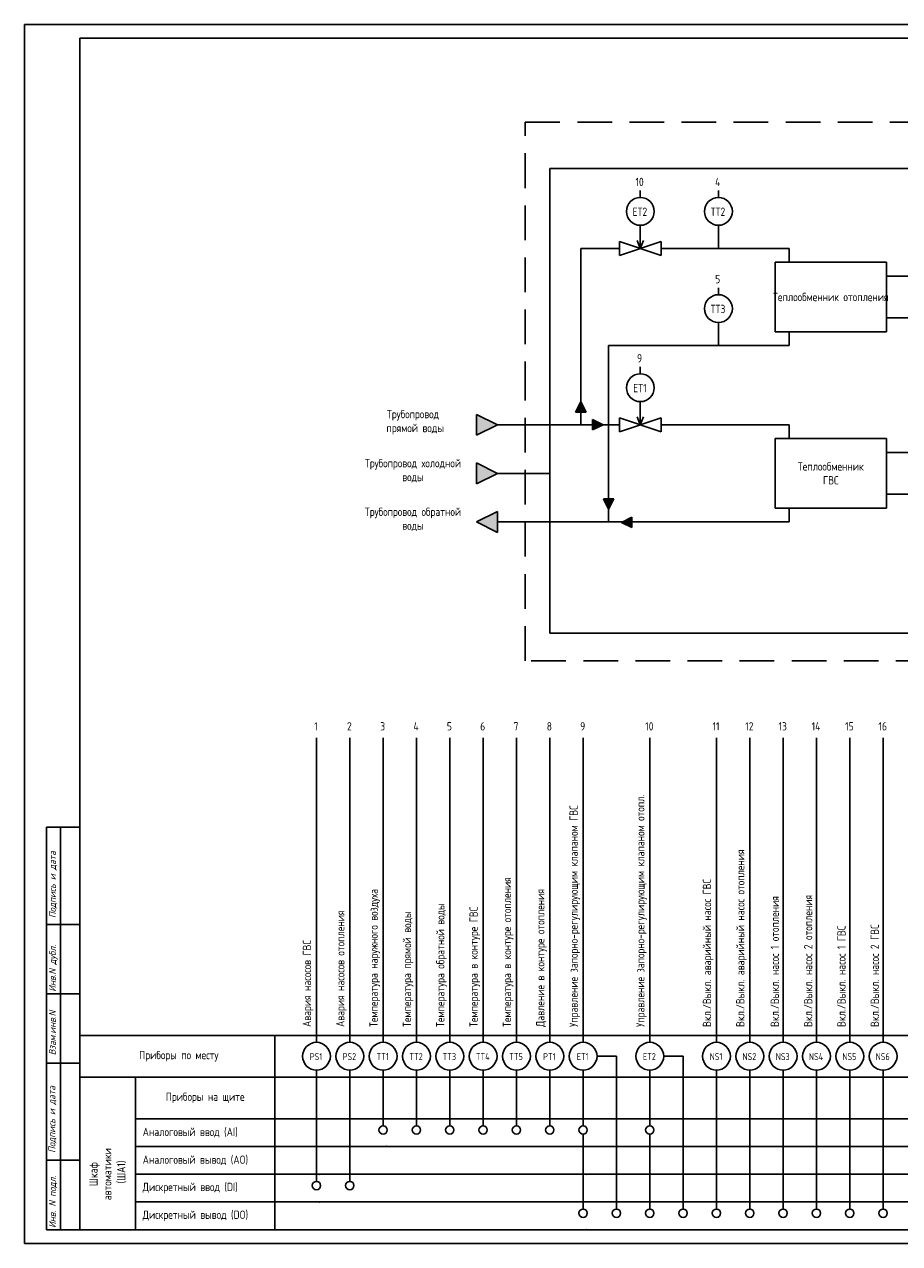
# Model space of a CAD drawing. Header units: millimetres. Extents: x 643 to 1239, y 174 to 2865.
# Tile 10 of 12: x 643 to 958, y 1779 to 2218. Entities that reach past the tile are written whole.
import ezdxf

# ---------------------------------------------------------------- set-up
doc = ezdxf.new("R2010")
doc.units = ezdxf.units.MM
doc.linetypes.add('DASHED2', pattern=[0.375, 0.25, -0.125])
for name, color, linetype in [('_FORMAT OSNOVNAJA', 1, 'Continuous'), ('Текст', 7, 'Continuous'), ('Форматка', 4, 'Continuous')]:
    doc.layers.add(name, color=color, linetype=linetype)
doc.styles.add('35', font='romans.shx', dxfattribs={"width": 0.7, "oblique": 15, "height": 3.5})
doc.styles.add('Romans8', font='romans8.shx', dxfattribs={"width": 0.8, "height": 3})

msp = doc.modelspace()

# ---------------------------------------------------------------- hatches: boundary and pattern name
at = {"ltscale": 10}
h = msp.add_hatch(color=256, dxfattribs=at)
h.dxf.hatch_style = 1
h.paths.add_polyline_path([(843.41, 2082.23), (841.54, 2078.48), (845.29, 2078.48)])
h = msp.add_hatch(color=256, dxfattribs=at)
h.dxf.hatch_style = 1
h.paths.add_polyline_path([(813.41, 2073.89), (805.91, 2077.64), (805.91, 2070.14)])
h = msp.add_hatch(color=256, dxfattribs=at)
h.dxf.hatch_style = 1
h.paths.add_polyline_path([(851.41, 2073.89), (847.66, 2075.76), (847.66, 2072.01)])
h = msp.add_hatch(color=256, dxfattribs=at)
h.dxf.hatch_style = 1
h.paths.add_polyline_path([(813.41, 2056.39), (805.91, 2060.14), (805.91, 2052.64)])
h = msp.add_hatch(color=256, dxfattribs=at)
h.dxf.hatch_style = 1
h.paths.add_polyline_path([(853.41, 2043.52), (855.29, 2047.27), (851.54, 2047.27)])
h = msp.add_hatch(color=256, dxfattribs=at)
h.dxf.hatch_style = 1
h.paths.add_polyline_path([(805.91, 2038.89), (813.41, 2035.14), (813.41, 2042.64)])
h = msp.add_hatch(color=256, dxfattribs=at)
h.dxf.hatch_style = 1
h.paths.add_polyline_path([(861.75, 2036.88), (861.75, 2040.63), (858, 2038.75)])

# ---------------------------------------------------------------- linework, layer by layer
for p, q in [((643.1, 2218.1), (643.1, 1778.96)), ((643.1, 2218.1), (1237.1, 2218.1)), ((663.1, 2213.1), (663.1, 1783.96)), ((663.1, 2213.1), (1232.1, 2213.1)), ((856.25, 1846.46), (849.25, 1846.46)), ((856.25, 1791.39), (856.25, 1846.46)), ((880.25, 1846.46), (873.25, 1846.46)), ((880.25, 1791.39), (880.25, 1846.46)), ((1237.1, 1778.96), (643.1, 1778.96))]:
    msp.add_line(p, q)
at = {"color": 7, "linetype": 'DASHED2', "ltscale": 50}
for p, q in [((823.41, 2182.93), (1063.07, 2182.93)), ((823.41, 2084.17), (823.41, 2182.93)), ((823.41, 1988.89), (823.41, 2084.17)), ((1063.07, 1988.89), (823.41, 1988.89))]:
    msp.add_line(p, q, dxfattribs=at)
at = {"color": 7, "ltscale": 10}
for p, q in [((979.62, 2166.16), (832.23, 2166.16)), ((832.23, 2102.64), (832.23, 2166.16)), ((864.83, 2155.74), (864.83, 2158.24)), ((892.96, 2155.74), (892.96, 2158.24)), ((864.83, 2137.41), (864.83, 2145.74)), ((892.96, 2137.41), (892.96, 2145.74)), ((857.33, 2139.91), (857.33, 2134.91)), ((857.33, 2139.91), (872.33, 2134.91)), ((872.33, 2139.91), (857.33, 2134.91)), ((864.83, 2137.41), (863.68, 2140.25)), ((864.83, 2137.41), (865.99, 2140.25)), ((872.33, 2134.91), (872.33, 2139.91)), ((843.41, 2137.41), (857.33, 2137.41)), ((843.41, 2137.41), (843.41, 2073.89)), ((872.33, 2137.41), (918.41, 2137.41)), ((918.41, 2137.41), (918.41, 2132.41)), ((918.41, 2132.41), (913.41, 2132.41)), ((913.41, 2132.41), (953.41, 2132.41)), ((913.41, 2107.41), (913.41, 2132.41)), ((953.41, 2132.41), (953.41, 2107.41)), ((953.41, 2132.41), (953.41, 2127.41)), ((953.41, 2127.41), (963.41, 2127.41)), ((892.96, 2120.74), (892.96, 2123.24)), ((953.41, 2107.41), (953.41, 2112.41)), ((953.41, 2112.41), (963.41, 2112.41)), ((892.96, 2102.41), (892.96, 2110.74)), ((918.41, 2107.41), (913.41, 2107.41)), ((918.41, 2102.41), (918.41, 2107.41)), ((953.41, 2107.41), (918.41, 2107.41)), ((832.23, 2102.64), (832.23, 2056.39)), ((868.41, 2102.41), (853.41, 2102.41)), ((853.41, 2102.41), (853.41, 2038.89)), ((868.41, 2102.41), (918.41, 2102.41)), ((864.83, 2092.22), (864.83, 2094.72)), ((841.54, 2078.48), (843.41, 2082.23)), ((843.41, 2082.23), (845.29, 2078.48)), ((864.83, 2073.89), (864.83, 2082.22)), ((805.91, 2077.64), (805.91, 2070.14)), ((805.91, 2077.64), (813.41, 2073.89)), ((841.54, 2078.48), (845.29, 2078.48)), ((813.41, 2073.89), (805.91, 2070.14)), ((813.41, 2073.89), (843.41, 2073.89)), ((843.41, 2073.89), (857.33, 2073.89)), ((847.66, 2075.76), (847.66, 2072.01)), ((847.66, 2075.76), (851.41, 2073.89)), ((851.41, 2073.89), (847.66, 2072.01)), ((857.33, 2076.39), (857.33, 2071.39)), ((857.33, 2076.39), (872.33, 2071.39)), ((872.33, 2076.39), (857.33, 2071.39)), ((864.83, 2073.89), (863.68, 2076.73)), ((864.83, 2073.89), (865.99, 2076.73)), ((872.33, 2071.39), (872.33, 2076.39)), ((872.33, 2073.89), (918.41, 2073.89)), ((918.41, 2073.89), (918.41, 2068.89)), ((918.41, 2068.89), (913.41, 2068.89)), ((913.41, 2068.89), (953.41, 2068.89)), ((913.41, 2043.89), (913.41, 2068.89)), ((953.41, 2068.89), (953.41, 2043.89)), ((953.41, 2068.89), (953.41, 2063.89)), ((805.91, 2060.14), (805.91, 2052.64)), ((805.91, 2060.14), (813.41, 2056.39)), ((953.41, 2063.89), (1033.41, 2063.89)), ((813.41, 2056.39), (805.91, 2052.64)), ((832.23, 2056.39), (813.41, 2056.39)), ((832.23, 2056.39), (832.23, 2038.89)), ((855.29, 2047.27), (851.54, 2047.27)), ((853.41, 2043.52), (851.54, 2047.27)), ((855.29, 2047.27), (853.41, 2043.52)), ((953.41, 2043.89), (953.41, 2048.89)), ((953.41, 2048.89), (963.41, 2048.89)), ((805.91, 2038.89), (813.41, 2042.64)), ((813.41, 2035.14), (813.41, 2042.64)), ((918.41, 2043.89), (913.41, 2043.89)), ((918.41, 2038.89), (918.41, 2043.89)), ((953.41, 2043.89), (918.41, 2043.89)), ((813.41, 2035.14), (805.91, 2038.89)), ((813.41, 2038.89), (843.41, 2038.89)), ((832.23, 2038.89), (832.23, 1998.89)), ((853.41, 2038.89), (843.41, 2038.89)), ((868.41, 2038.89), (853.41, 2038.89)), ((861.75, 2040.63), (858, 2038.75)), ((858, 2038.75), (861.75, 2036.88)), ((861.75, 2040.63), (861.75, 2036.88)), ((868.41, 2038.89), (918.41, 2038.89)), ((1043.41, 1998.89), (832.23, 1998.89)), ((748.25, 1851.46), (748.25, 1961.11)), ((760.25, 1851.46), (760.25, 1961.11)), ((772.25, 1851.46), (772.25, 1961.11)), ((784.25, 1851.46), (784.25, 1961.11)), ((796.25, 1851.46), (796.25, 1961.11)), ((808.25, 1851.46), (808.25, 1961.11)), ((820.25, 1851.46), (820.25, 1961.11)), ((832.25, 1851.46), (832.25, 1961.11)), ((844.25, 1851.46), (844.25, 1961.11)), ((868.25, 1851.46), (868.25, 1961.11)), ((892.25, 1851.46), (892.25, 1961.11)), ((904.25, 1851.46), (904.25, 1961.11)), ((916.25, 1851.46), (916.25, 1961.11)), ((928.25, 1851.46), (928.25, 1961.11)), ((940.25, 1851.46), (940.25, 1961.11)), ((952.25, 1851.46), (952.25, 1961.11)), ((885.07, 1853.96), (663.1, 1853.96)), ((733.25, 1853.96), (733.25, 1783.96)), ((733.25, 1853.96), (733.25, 1838.96)), ((885.07, 1853.96), (1047.1, 1853.96)), ((748.25, 1841.46), (748.25, 1801.39)), ((760.25, 1841.46), (760.25, 1801.39)), ((772.25, 1841.46), (772.25, 1821.39)), ((784.25, 1841.46), (784.25, 1821.39)), ((796.25, 1841.46), (796.25, 1821.39)), ((808.25, 1841.46), (808.25, 1821.39)), ((820.25, 1841.46), (820.25, 1821.39)), ((832.25, 1841.46), (832.25, 1821.39)), ((844.25, 1841.46), (844.25, 1821.39)), ((868.25, 1841.46), (868.25, 1821.39)), ((892.25, 1841.46), (892.25, 1791.39)), ((904.25, 1841.46), (904.25, 1791.39)), ((916.25, 1841.46), (916.25, 1791.39)), ((928.25, 1841.46), (928.25, 1791.39)), ((940.25, 1841.46), (940.25, 1791.39)), ((952.25, 1841.46), (952.25, 1791.39)), ((1047.1, 1838.96), (663.1, 1838.96)), ((749.39, 1838.96), (663.1, 1838.96)), ((683.1, 1783.96), (683.1, 1838.96)), ((733.25, 1838.96), (733.25, 1823.96)), ((749.39, 1823.96), (683.1, 1823.96)), ((733.25, 1823.96), (733.25, 1813.96)), ((749.39, 1823.96), (1047.1, 1823.96)), ((844.25, 1818.39), (844.25, 1791.39)), ((868.25, 1818.39), (868.25, 1791.39)), ((733.25, 1813.96), (683.1, 1813.96)), ((733.25, 1813.96), (1047.1, 1813.96)), ((733.25, 1813.96), (733.25, 1803.96)), ((733.25, 1803.96), (683.1, 1803.96)), ((733.25, 1803.96), (1047.1, 1803.96)), ((733.25, 1803.96), (733.25, 1793.96)), ((733.25, 1793.96), (683.1, 1793.96)), ((733.25, 1793.96), (1047.1, 1793.96)), ((733.25, 1793.96), (733.25, 1783.96)), ((663.1, 1783.96), (683.1, 1783.96))]:
    msp.add_line(p, q, dxfattribs=at)
at = {"color": 0}
msp.add_line((1232.1, 1783.96), (663.1, 1783.96), dxfattribs=at)
at = {"color": 7, "ltscale": 10}
for centre, radius in [((864.83, 2150.74), 5), ((892.96, 2150.74), 5), ((892.96, 2115.74), 5), ((864.83, 2087.22), 5), ((748.25, 1846.46), 5), ((760.25, 1846.46), 5), ((772.25, 1846.46), 5), ((784.25, 1846.46), 5), ((796.25, 1846.46), 5), ((808.25, 1846.46), 5), ((820.25, 1846.46), 5), ((832.25, 1846.46), 5), ((844.25, 1846.46), 5), ((868.25, 1846.46), 5), ((892.25, 1846.46), 5), ((904.25, 1846.46), 5), ((916.25, 1846.46), 5), ((928.25, 1846.46), 5), ((940.25, 1846.46), 5), ((952.25, 1846.46), 5), ((772.25, 1819.89), 1.5), ((784.25, 1819.89), 1.5), ((796.25, 1819.89), 1.5), ((808.25, 1819.89), 1.5), ((820.25, 1819.89), 1.5), ((832.25, 1819.89), 1.5), ((844.25, 1819.89), 1.5), ((868.25, 1819.89), 1.5), ((748.25, 1799.89), 1.5), ((760.25, 1799.89), 1.5), ((844.25, 1789.89), 1.5), ((856.25, 1789.89), 1.5), ((868.25, 1789.89), 1.5), ((880.25, 1789.89), 1.5), ((892.25, 1789.89), 1.5), ((904.25, 1789.89), 1.5), ((916.25, 1789.89), 1.5), ((928.25, 1789.89), 1.5), ((940.25, 1789.89), 1.5), ((952.25, 1789.89), 1.5)]:
    msp.add_circle(centre, radius, dxfattribs=at)
at = {"color": 7}
for p in [(773.39, 1813.96), (773.39, 1813.96), (749.39, 1803.96), (845.39, 1803.96), (845.39, 1803.96), (749.39, 1793.96), (845.39, 1783.96), (845.39, 1783.96)]:
    msp.add_point(p, dxfattribs=at)
at = {"layer": '_FORMAT OSNOVNAJA', "color": 7}
msp.add_line((651.07, 1783.96), (663.07, 1783.96), dxfattribs=at)
msp.add_line((651.07, 1783.96), (663.07, 1783.96), dxfattribs=at)
at = {"layer": 'Форматка', "color": 7, "lineweight": -3}
for p, q in [((663.1, 1928.96), (651.1, 1928.96)), ((651.1, 1783.96), (651.1, 1928.96)), ((656.1, 1783.96), (656.1, 1928.96)), ((663.1, 1893.96), (651.1, 1893.96)), ((663.1, 1868.96), (651.1, 1868.96)), ((663.1, 1843.96), (651.1, 1843.96)), ((663.1, 1808.96), (651.1, 1808.96))]:
    msp.add_line(p, q, dxfattribs=at)

# ---------------------------------------------------------------- texts
at = {"layer": 'Текст', "color": 7, "ltscale": 6.666667, "style": 'Romans8'}
for s, insert, char_height, width, attachment_point in [('10', (864.57, 2161.35), 3, 11.3228, 5), ('4', (892.69, 2161.35), 3, 11.3228, 5), ('ЕТ2', (864.67, 2150.61), 3, 11.3228, 5), ('ТТ2', (892.8, 2150.61), 3, 11.3228, 5), ('5', (892.69, 2126.35), 3, 11.3228, 5), ('Теплообменник отопления', (933.41, 2119.91), 3, 40, 5), ('ТТ3', (892.8, 2115.61), 3, 11.3228, 5), ('9', (864.57, 2097.83), 3, 11.3228, 5), ('ЕТ1', (864.67, 2087.09), 3, 11.3228, 5), ('Трубопровод\\P прямой воды ', (782.99, 2074.82), 3, 41.4461, 5), ('Трубопровод холодной воды ', (782.99, 2057.32), 3, 41.4461, 5), ('Теплообменник \\PГВС', (933.41, 2056.39), 3, 40, 5), ('Трубопровод обратной воды ', (782.99, 2039.82), 3, 41.4461, 5), ('1', (748.09, 1965.28), 3, 11.3228, 5), ('2', (760.09, 1965.28), 3, 11.3228, 5), ('3', (772.09, 1965.28), 3, 11.3228, 5), ('4', (784.09, 1965.28), 3, 11.3228, 5), ('5', (796.09, 1965.28), 3, 11.3228, 5), ('6', (808.09, 1965.28), 3, 11.3228, 5), ('7', (820.09, 1965.28), 3, 11.3228, 5), ('8', (832.09, 1965.28), 3, 11.3228, 5), ('9', (844.09, 1965.28), 3, 11.3228, 5), ('10', (868.09, 1965.28), 3, 11.3228, 5), ('11', (892.09, 1965.28), 3, 11.3228, 5), ('12', (904.09, 1965.28), 3, 11.3228, 5), ('13', (916.09, 1965.28), 3, 11.3228, 5), ('14', (928.09, 1965.28), 3, 11.3228, 5), ('15', (940.09, 1965.28), 3, 11.3228, 5), ('16', (952.09, 1965.28), 3, 11.3228, 5), ('Приборы по месту', (698.68, 1846.46), 3, 41.4461, 5), ('PS1', (748.09, 1846.33), 2.5, 11.3228, 5), ('PS2', (760.09, 1846.33), 2.5, 11.3228, 5), ('TT1', (772.09, 1846.33), 2.5, 11.3228, 5), ('TT2', (784.09, 1846.33), 2.5, 11.3228, 5), ('TT3', (796.09, 1846.33), 2.5, 11.3228, 5), ('TT4', (808.09, 1846.33), 2.5, 11.3228, 5), ('TT5', (820.09, 1846.33), 2.5, 11.3228, 5), ('PT1', (832.09, 1846.33), 2.5, 11.3228, 5), ('ET1', (844.09, 1846.33), 2.5, 11.3228, 5), ('ET2', (868.09, 1846.33), 2.5, 11.3228, 5), ('NS1', (892.09, 1846.33), 2.5, 11.3228, 5), ('NS2', (904.09, 1846.33), 2.5, 11.3228, 5), ('NS3', (916.09, 1846.33), 2.5, 11.3228, 5), ('NS4', (928.09, 1846.33), 2.5, 11.3228, 5), ('NS5', (940.09, 1846.33), 2.5, 11.3228, 5), ('NS6', (952.09, 1846.33), 2.5, 11.3228, 5), ('Приборы на щите', (708.17, 1831.46), 3, 50.1488, 5), ('Аналоговый ввод (AI)', (685.68, 1818.96), 3, 49.5065, 4), ('Аналоговый вывод (AO)', (685.68, 1808.96), 3, 49.5065, 4), ('Дискретный ввод (DI)', (685.68, 1798.96), 3, 49.5065, 4), ('Дискретный вывод (DO)', (685.68, 1788.96), 3, 49.5065, 4)]:
    msp.add_mtext(s, dxfattribs=dict(at, insert=insert, char_height=char_height, width=width, attachment_point=attachment_point))
at = {"layer": 'Текст', "color": 7, "ltscale": 6.666667, "char_height": 3, "rotation": 90, "style": 'Romans8'}
for s, insert, width, attachment_point in [('Управление запорно-регулирующим клапаном отопл.', (865.24, 1856.99), 155.893, 4), ('Управление запорно-регулирующим клапаном ГВС', (841.24, 1856.99), 155.893, 4), ('Вкл./Выкл. аварийный насос отопления', (901.24, 1856.99), 155.893, 4), ('Температура в контуре отопления', (817.24, 1856.99), 155.893, 4), ('Температура наружного воздуха', (769.24, 1856.99), 155.893, 4), ('Давление в контуре отопления', (829.24, 1856.99), 155.893, 4), ('Вкл./Выкл. аварийный насос ГВС', (889.24, 1856.99), 155.893, 4), ('Вкл./Выкл. насос 1 отопления', (913.24, 1856.99), 155.893, 4), ('Вкл./Выкл. насос 2 отопления', (925.24, 1856.99), 155.893, 4), ('Авария насосов отопления', (757.24, 1856.99), 155.893, 4), ('Температура прямой воды', (781.24, 1856.99), 155.893, 4), ('Температура обратной воды ', (793.24, 1856.99), 155.893, 4), ('Температура в контуре ГВС', (805.24, 1856.99), 155.893, 4), ('Вкл./Выкл. насос 1 ГВС', (937.24, 1856.99), 155.893, 4), ('Вкл./Выкл. насос 2 ГВС', (949.24, 1856.99), 155.893, 4), ('Авария насосов ГВС', (745.24, 1856.99), 155.893, 4), ('Шкаф \\Pавтоматики\\P (ША1)', (673.1, 1803.96), 40, 5)]:
    msp.add_mtext(s, dxfattribs=dict(at, insert=insert, width=width, attachment_point=attachment_point))
at = {"layer": 'Форматка', "color": 7, "lineweight": -3, "style": '35', "oblique": 15, "width": 0.9}
for s, p in [('Подпись и дата', (654.44, 1896.21)), ('Инв.N дубл.', (654.44, 1869.67)), ('Взам.инв.N', (654.44, 1846.79)), ('Подпись и дата', (654.24, 1811.63)), ('Инв. N подл.', (654.44, 1784.6))]:
    msp.add_text(s, height=2.5, rotation=90, dxfattribs=at).set_placement(p)

doc.saveas('drawing.dxf')
